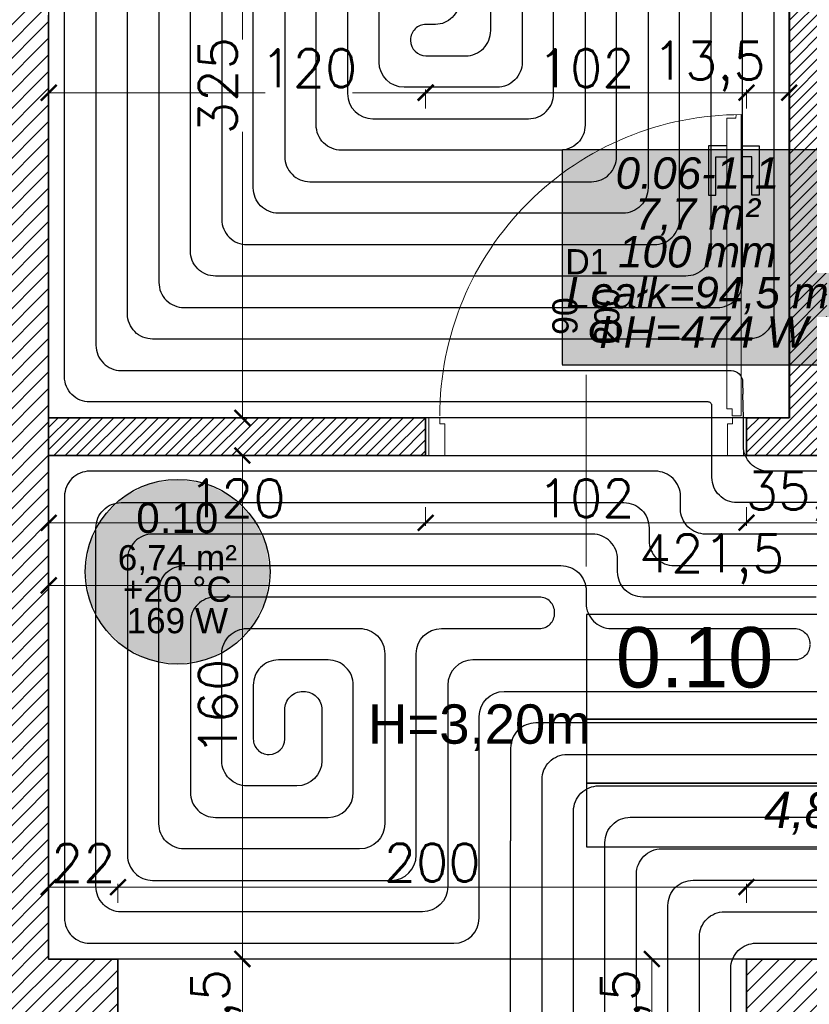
# Model space of a CAD drawing. Header units: millimetres. Extents: x -740 to 33545, y -26688 to 22494.
# Tile 178 of 256: x 11160 to 11411, y 10820 to 11133. Entities that reach past the tile are written whole.
import ezdxf
from ezdxf.enums import TextEntityAlignment as Align
from ezdxf.lldxf.tags import DXFTag

# ---------------------------------------------------------------- set-up
doc = ezdxf.new("R2010")
doc.units = ezdxf.units.MM
doc.header["$MEASUREMENT"] = 0
doc.linetypes.add('HIDDENX2', pattern=[0.1905, 0.127, -0.0635])
doc.layers.get('Defpoints').update_dxf_attribs({"color": 252})
for name, color, linetype, lineweight in [('A_istniejące ściany', 252, 'Continuous', 35), ('A_l.przerywana', 252, 'ICAD_ISO03W100', 9), ('A_opisy', 252, 'Continuous', 15), ('A_projektowane sciany', 252, 'Continuous', 35), ('l.przerywana', 252, 'ICAD_ISO03W100', 5), ('l.wypełnien', 252, 'Continuous', 5), ('Nowe_820-G Rysunki Obrazki_Nr_pióra__1', 252, 'Continuous', 13), ('wymiarowanie', 252, 'Continuous', 9)]:
    doc.layers.add(name, color=color, linetype=linetype, lineweight=lineweight)
for name, color, linetype, lineweight, true_color in [('IS_Heating_cooling floor', 7, 'HIDDENX2', 25, 0x008000), ('IS_Przyłącze (powrotne)', 5, 'Continuous', 25, 0x0000ff), ('IS_Przyłącze (zasilające)', 1, 'Continuous', 25, 0xff0000), ('IS_Room (Automatic)', 7, 'Continuous', 25, 0x000000), ('IS_Strefa podłóg', 7, 'Continuous', 25, 0x008000), ('IS_Wężownica OChP', 7, 'Continuous', 25, 0x800080)]:
    doc.layers.add(name, color=color, linetype=linetype, lineweight=lineweight, true_color=true_color)
doc.layers.add('stolarka', color=252, linetype='Continuous')
doc.layers.add('tabelki opis', color=252, linetype='Continuous')
doc.styles.add('Arial_____', font='arial.ttf')
doc.styles.add('Arial__I__', font='ariali.ttf')
doc.styles.add('styl2', font='simplex.shx')
doc.styles.add('STYL_AUTOMATYCZNY_6', font='arial.ttf', dxfattribs={"width": 0.9924})
tags = doc.linetypes.add('ICAD_ISO03W100', pattern=[30, 12, -18]).pattern_tags.tags
tags[6:7] = [DXFTag(74, 4), DXFTag(75, 0), DXFTag(340, '0'), DXFTag(46, 1.0), DXFTag(50, 0.0), DXFTag(44, 0.0), DXFTag(45, 0.0)]
tags[4:5] = [DXFTag(74, 4), DXFTag(75, 0), DXFTag(340, '0'), DXFTag(46, 1.0), DXFTag(50, 0.0), DXFTag(44, 0.0), DXFTag(45, 0.0)]
doc.dimstyles.new('Skala 1-50', dxfattribs={"dimtxt": 12, "dimasz": 5, "dimexe": 1, "dimexo": 1, "dimgap": 1.5, "dimtad": 1, "dimdec": 1, "dimrnd": 0.5, "dimtxsty": 'styl2', "dimblk": 'ARCHTICK', "dimcen": 5, "dimadec": 0, "dimazin": 0, "dimtfac": 1, "dimtdec": 1, "dimtmove": 1, "dimatfit": 3, "dimldrblk": 'ARCHTICK', "dimfxl": 0, "dimlwd": -1, "dimlwe": -1, "dimarcsym": 0})

# ---------------------------------------------------------------- blocks, each defined once
blk = doc.blocks.new('_ArchTick')
at = {"color": 0, "linetype": 'ByBlock', "const_width": 0.15}
blk.add_lwpolyline([(-0.5, -0.5), (0.5, 0.5)], dxfattribs=at)
blk = doc.blocks.new('*D1416')
at = {"layer": 'Defpoints', "color": 0}
for p in [(11278.07, 11331.32), (11231, 11006.32), (11278.07, 11006.32)]:
    blk.add_point(p, dxfattribs=at)
at = {"layer": 'wymiarowanie', "color": 0}
for p, q in [((11236, 11331.32), (11230, 11331.32)), ((11231, 11331.32), (11231, 11126.58)), ((11231, 11006.32), (11231, 11097.16)), ((11236, 11006.32), (11230, 11006.32))]:
    blk.add_line(p, q, dxfattribs=at)
at = {"layer": 'wymiarowanie', "color": 0, "xscale": 5, "yscale": 5, "zscale": 5}
for p, rotation in [((11231, 11331.32), 90), ((11231, 11006.32), 270)]:
    blk.add_blockref('_ArchTick', p, dxfattribs=dict(at, rotation=rotation))
at = {"layer": 'wymiarowanie', "color": 0, "insert": (11223.2, 11111.87), "char_height": 12, "attachment_point": 5, "rotation": 90, "style": 'styl2'}
blk.add_mtext('325', dxfattribs=at)
blk = doc.blocks.new('*D1424')
at = {"layer": 'Defpoints', "color": 0}
for p in [(11244.47, 10994.32), (11231, 10834.32), (11244.47, 10834.32)]:
    blk.add_point(p, dxfattribs=at)
at = {"layer": 'wymiarowanie', "color": 0}
for p, q in [((11236, 10994.32), (11230, 10994.32)), ((11231, 10994.32), (11231, 10834.32)), ((11236, 10834.32), (11230, 10834.32))]:
    blk.add_line(p, q, dxfattribs=at)
at = {"layer": 'wymiarowanie', "color": 0, "xscale": 5, "yscale": 5, "zscale": 5}
for p, rotation in [((11231, 10994.32), 90), ((11231, 10834.32), 270)]:
    blk.add_blockref('_ArchTick', p, dxfattribs=dict(at, rotation=rotation))
at = {"layer": 'wymiarowanie', "color": 0, "insert": (11223.2, 10914.32), "char_height": 12, "attachment_point": 5, "rotation": 90, "style": 'styl2'}
blk.add_mtext('160', dxfattribs=at)
blk = doc.blocks.new('*D2195')
at = {"layer": 'Defpoints', "color": 0}
for p in [(11219.65, 10834.32), (11219.65, 10791.99), (11231, 10791.99)]:
    blk.add_point(p, dxfattribs=at)
at = {"layer": 'wymiarowanie', "color": 0}
for p, q in [((11226, 10834.32), (11232, 10834.32)), ((11231, 10834.32), (11231, 10791.99)), ((11226, 10791.99), (11232, 10791.99))]:
    blk.add_line(p, q, dxfattribs=at)
at = {"layer": 'wymiarowanie', "color": 0, "xscale": 5, "yscale": 5, "zscale": 5}
for p, rotation in [((11231, 10834.32), 90), ((11231, 10791.99), 270)]:
    blk.add_blockref('_ArchTick', p, dxfattribs=dict(at, rotation=rotation))
at = {"layer": 'wymiarowanie', "color": 0, "insert": (11222.65, 10813.16), "char_height": 12, "attachment_point": 5, "rotation": 90, "style": 'styl2'}
blk.add_mtext('42,5', dxfattribs=at)
blk = doc.blocks.new('*D2674')
at = {"layer": 'Defpoints', "color": 0}
for p in [(11169.43, 10994.32), (11289.26, 10994.32), (11289.26, 10972.96)]:
    blk.add_point(p, dxfattribs=at)
at = {"layer": 'wymiarowanie', "color": 0}
for p, q in [((11169.43, 10977.96), (11169.43, 10971.96)), ((11289.26, 10977.96), (11289.26, 10971.96)), ((11169.43, 10972.96), (11289.26, 10972.96))]:
    blk.add_line(p, q, dxfattribs=at)
at = {"layer": 'wymiarowanie', "color": 0, "xscale": 5, "yscale": 5, "zscale": 5, "rotation": 180}
blk.add_blockref('_ArchTick', (11169.43, 10972.96), dxfattribs=at)
at = {"layer": 'wymiarowanie', "color": 0, "xscale": 5, "yscale": 5, "zscale": 5}
blk.add_blockref('_ArchTick', (11289.26, 10972.96), dxfattribs=at)
at = {"layer": 'wymiarowanie', "color": 0, "insert": (11229.35, 10980.76), "char_height": 12, "attachment_point": 5, "style": 'styl2'}
blk.add_mtext('120', dxfattribs=at)
blk = doc.blocks.new('*D2675')
at = {"layer": 'Defpoints', "color": 0}
for p in [(11289.26, 10994.32), (11391.26, 10994.32), (11391.26, 10972.96)]:
    blk.add_point(p, dxfattribs=at)
at = {"layer": 'wymiarowanie', "color": 0}
for p, q in [((11289.26, 10977.96), (11289.26, 10971.96)), ((11391.26, 10977.96), (11391.26, 10971.96)), ((11289.26, 10972.96), (11391.26, 10972.96))]:
    blk.add_line(p, q, dxfattribs=at)
at = {"layer": 'wymiarowanie', "color": 0, "xscale": 5, "yscale": 5, "zscale": 5, "rotation": 180}
blk.add_blockref('_ArchTick', (11289.26, 10972.96), dxfattribs=at)
at = {"layer": 'wymiarowanie', "color": 0, "xscale": 5, "yscale": 5, "zscale": 5}
blk.add_blockref('_ArchTick', (11391.26, 10972.96), dxfattribs=at)
at = {"layer": 'wymiarowanie', "color": 0, "insert": (11340.26, 10980.76), "char_height": 12, "attachment_point": 5, "style": 'styl2'}
blk.add_mtext('102', dxfattribs=at)
blk = doc.blocks.new('*D2676')
at = {"layer": 'Defpoints', "color": 0}
for p in [(11391.26, 10994.32), (11426.81, 10994.32), (11426.81, 10972.96)]:
    blk.add_point(p, dxfattribs=at)
at = {"layer": 'wymiarowanie', "color": 0}
for p, q in [((11391.26, 10977.96), (11391.26, 10971.96)), ((11426.81, 10977.96), (11426.81, 10971.96)), ((11391.26, 10972.96), (11426.81, 10972.96))]:
    blk.add_line(p, q, dxfattribs=at)
at = {"layer": 'wymiarowanie', "color": 0, "xscale": 5, "yscale": 5, "zscale": 5, "rotation": 180}
blk.add_blockref('_ArchTick', (11391.26, 10972.96), dxfattribs=at)
at = {"layer": 'wymiarowanie', "color": 0, "xscale": 5, "yscale": 5, "zscale": 5}
blk.add_blockref('_ArchTick', (11426.81, 10972.96), dxfattribs=at)
at = {"layer": 'wymiarowanie', "color": 0, "insert": (11409.03, 10981.3), "char_height": 12, "attachment_point": 5, "style": 'styl2'}
blk.add_mtext('35,5', dxfattribs=at)
blk = doc.blocks.new('*D2685')
at = {"layer": 'Defpoints', "color": 0}
for p in [(11169.43, 10984.32), (11590.93, 10977.96), (11590.93, 10953.07)]:
    blk.add_point(p, dxfattribs=at)
at = {"layer": 'wymiarowanie', "color": 0}
for p, q in [((11169.43, 10958.07), (11169.43, 10952.07)), ((11590.93, 10958.07), (11590.93, 10952.07)), ((11169.43, 10953.07), (11590.93, 10953.07))]:
    blk.add_line(p, q, dxfattribs=at)
at = {"layer": 'wymiarowanie', "color": 0, "xscale": 5, "yscale": 5, "zscale": 5, "rotation": 180}
blk.add_blockref('_ArchTick', (11169.43, 10953.07), dxfattribs=at)
at = {"layer": 'wymiarowanie', "color": 0, "xscale": 5, "yscale": 5, "zscale": 5}
blk.add_blockref('_ArchTick', (11590.93, 10953.07), dxfattribs=at)
at = {"layer": 'wymiarowanie', "color": 0, "insert": (11380.18, 10961.42), "char_height": 12, "attachment_point": 5, "style": 'styl2'}
blk.add_mtext('421,5', dxfattribs=at)
blk = doc.blocks.new('*D2687')
at = {"layer": 'Defpoints', "color": 0}
for p in [(11191.45, 10857.17), (11169.43, 10834.32), (11191.45, 10834.32)]:
    blk.add_point(p, dxfattribs=at)
at = {"layer": 'wymiarowanie', "color": 0}
for p, q in [((11169.43, 10852.17), (11169.43, 10858.17)), ((11191.45, 10852.17), (11191.45, 10858.17)), ((11169.43, 10857.17), (11191.45, 10857.17))]:
    blk.add_line(p, q, dxfattribs=at)
at = {"layer": 'wymiarowanie', "color": 0, "xscale": 5, "yscale": 5, "zscale": 5, "rotation": 180}
blk.add_blockref('_ArchTick', (11169.43, 10857.17), dxfattribs=at)
at = {"layer": 'wymiarowanie', "color": 0, "xscale": 5, "yscale": 5, "zscale": 5}
blk.add_blockref('_ArchTick', (11191.45, 10857.17), dxfattribs=at)
at = {"layer": 'wymiarowanie', "color": 0, "insert": (11180.44, 10864.82), "char_height": 12, "attachment_point": 5, "style": 'styl2'}
blk.add_mtext('22', dxfattribs=at)
blk = doc.blocks.new('*D2688')
at = {"layer": 'Defpoints', "color": 0}
for p in [(11391.26, 10857.17), (11191.45, 10834.32), (11391.26, 10834.32)]:
    blk.add_point(p, dxfattribs=at)
at = {"layer": 'wymiarowanie', "color": 0}
for p, q in [((11191.45, 10852.17), (11191.45, 10858.17)), ((11391.26, 10852.17), (11391.26, 10858.17)), ((11191.45, 10857.17), (11391.26, 10857.17))]:
    blk.add_line(p, q, dxfattribs=at)
at = {"layer": 'wymiarowanie', "color": 0, "xscale": 5, "yscale": 5, "zscale": 5, "rotation": 180}
blk.add_blockref('_ArchTick', (11191.45, 10857.17), dxfattribs=at)
at = {"layer": 'wymiarowanie', "color": 0, "xscale": 5, "yscale": 5, "zscale": 5}
blk.add_blockref('_ArchTick', (11391.26, 10857.17), dxfattribs=at)
at = {"layer": 'wymiarowanie', "color": 0, "insert": (11291.35, 10864.97), "char_height": 12, "attachment_point": 5, "style": 'styl2'}
blk.add_mtext('200', dxfattribs=at)
blk = doc.blocks.new('*D2689')
at = {"layer": 'Defpoints', "color": 0}
for p in [(11590.93, 10857.17), (11391.26, 10834.32), (11590.93, 10834.32)]:
    blk.add_point(p, dxfattribs=at)
at = {"layer": 'wymiarowanie', "color": 0}
for p, q in [((11391.26, 10852.17), (11391.26, 10858.17)), ((11590.93, 10852.17), (11590.93, 10858.17)), ((11391.26, 10857.17), (11590.93, 10857.17))]:
    blk.add_line(p, q, dxfattribs=at)
at = {"layer": 'wymiarowanie', "color": 0, "xscale": 5, "yscale": 5, "zscale": 5, "rotation": 180}
blk.add_blockref('_ArchTick', (11391.26, 10857.17), dxfattribs=at)
at = {"layer": 'wymiarowanie', "color": 0, "xscale": 5, "yscale": 5, "zscale": 5}
blk.add_blockref('_ArchTick', (11590.93, 10857.17), dxfattribs=at)
at = {"layer": 'wymiarowanie', "color": 0, "insert": (11491.09, 10865.52), "char_height": 12, "attachment_point": 5, "style": 'styl2'}
blk.add_mtext('199,5', dxfattribs=at)
blk = doc.blocks.new('*D2799')
at = {"layer": 'Defpoints', "color": 0}
for p in [(11391.26, 10834.32), (11361.18, 10791.99), (11391.26, 10791.99)]:
    blk.add_point(p, dxfattribs=at)
at = {"layer": 'wymiarowanie', "color": 0}
for p, q in [((11366.18, 10834.32), (11360.18, 10834.32)), ((11361.18, 10834.32), (11361.18, 10791.99)), ((11366.18, 10791.99), (11360.18, 10791.99))]:
    blk.add_line(p, q, dxfattribs=at)
at = {"layer": 'wymiarowanie', "color": 0, "xscale": 5, "yscale": 5, "zscale": 5}
for p, rotation in [((11361.18, 10834.32), 90), ((11361.18, 10791.99), 270)]:
    blk.add_blockref('_ArchTick', p, dxfattribs=dict(at, rotation=rotation))
at = {"layer": 'wymiarowanie', "color": 0, "insert": (11352.83, 10813.16), "char_height": 12, "attachment_point": 5, "rotation": 90, "style": 'styl2'}
blk.add_mtext('42,5', dxfattribs=at)
blk = doc.blocks.new('*D2826')
at = {"layer": 'Defpoints', "color": 0}
for p in [(11289.26, 11109.64), (11169.43, 11006.32), (11289.26, 11006.32)]:
    blk.add_point(p, dxfattribs=at)
at = {"layer": 'wymiarowanie', "color": 0}
for p, q in [((11169.43, 11104.64), (11169.43, 11110.64)), ((11169.43, 11109.64), (11238.22, 11109.64)), ((11289.26, 11109.64), (11266.06, 11109.64)), ((11289.26, 11104.64), (11289.26, 11110.64))]:
    blk.add_line(p, q, dxfattribs=at)
at = {"layer": 'wymiarowanie', "color": 0, "xscale": 5, "yscale": 5, "zscale": 5, "rotation": 180}
blk.add_blockref('_ArchTick', (11169.43, 11109.64), dxfattribs=at)
at = {"layer": 'wymiarowanie', "color": 0, "xscale": 5, "yscale": 5, "zscale": 5}
blk.add_blockref('_ArchTick', (11289.26, 11109.64), dxfattribs=at)
at = {"layer": 'wymiarowanie', "color": 0, "insert": (11252.14, 11117.44), "char_height": 12, "attachment_point": 5, "style": 'styl2'}
blk.add_mtext('120', dxfattribs=at)
blk = doc.blocks.new('*D2827')
at = {"layer": 'Defpoints', "color": 0}
for p in [(11391.26, 11109.64), (11289.26, 11006.32), (11391.26, 11006.32)]:
    blk.add_point(p, dxfattribs=at)
at = {"layer": 'wymiarowanie', "color": 0}
for p, q in [((11289.26, 11104.64), (11289.26, 11110.64)), ((11289.26, 11109.64), (11391.26, 11109.64)), ((11391.26, 11104.64), (11391.26, 11110.64))]:
    blk.add_line(p, q, dxfattribs=at)
at = {"layer": 'wymiarowanie', "color": 0, "xscale": 5, "yscale": 5, "zscale": 5, "rotation": 180}
blk.add_blockref('_ArchTick', (11289.26, 11109.64), dxfattribs=at)
at = {"layer": 'wymiarowanie', "color": 0, "xscale": 5, "yscale": 5, "zscale": 5}
blk.add_blockref('_ArchTick', (11391.26, 11109.64), dxfattribs=at)
at = {"layer": 'wymiarowanie', "color": 0, "insert": (11340.26, 11117.44), "char_height": 12, "attachment_point": 5, "style": 'styl2'}
blk.add_mtext('102', dxfattribs=at)
blk = doc.blocks.new('*D2828')
at = {"layer": 'Defpoints', "color": 0}
for p in [(11404.81, 11109.64), (11391.26, 11006.32), (11404.81, 11006.32)]:
    blk.add_point(p, dxfattribs=at)
at = {"layer": 'wymiarowanie', "color": 0}
for p, q in [((11391.26, 11104.64), (11391.26, 11110.64)), ((11391.26, 11109.64), (11404.81, 11109.64)), ((11404.81, 11104.64), (11404.81, 11110.64))]:
    blk.add_line(p, q, dxfattribs=at)
at = {"layer": 'wymiarowanie', "color": 0, "xscale": 5, "yscale": 5, "zscale": 5, "rotation": 180}
blk.add_blockref('_ArchTick', (11391.26, 11109.64), dxfattribs=at)
at = {"layer": 'wymiarowanie', "color": 0, "xscale": 5, "yscale": 5, "zscale": 5}
blk.add_blockref('_ArchTick', (11404.81, 11109.64), dxfattribs=at)
at = {"layer": 'wymiarowanie', "color": 0, "insert": (11379.38, 11117.98), "char_height": 12, "attachment_point": 5, "style": 'styl2'}
blk.add_mtext('13,5', dxfattribs=at)

msp = doc.modelspace()

# ---------------------------------------------------------------- hatches: boundary and pattern name
at = {"layer": 'IS_Room (Automatic)', "lineweight": 50, "true_color": 0xffffff, "transparency": 33554687}
msp.add_hatch(color=7, dxfattribs=at).paths.add_polyline_path([(11239.79, 10957.39), (11238.36, 10966.46), (11234.19, 10974.64), (11227.69, 10981.14), (11219.51, 10985.31), (11210.43, 10986.75), (11201.36, 10985.31), (11193.18, 10981.14), (11186.68, 10974.64), (11182.51, 10966.46), (11181.07, 10957.39), (11182.51, 10948.31), (11186.68, 10940.13), (11193.18, 10933.63), (11201.36, 10929.46), (11210.43, 10928.02), (11219.51, 10929.46), (11227.69, 10933.63), (11234.19, 10940.13), (11238.36, 10948.31)])
at = {"layer": 'l.wypełnien'}
h = msp.add_hatch(dxfattribs=at)
h.set_pattern_fill('ANSI31', color=256, scale=30, style=0)
h.paths.add_polyline_path([(11009.41, 10808.08), (11009.41, 10791.99), (11103.57, 10791.99), (11103.57, 10816.54), (11178.57, 10816.54), (11178.57, 10791.99), (11191.45, 10791.99), (11191.45, 10834.32), (11169.43, 10834.32), (11169.43, 11134.32), (11169.43, 11331.32), (11249.87, 11331.32), (11249.87, 11346.56), (11249.87, 11358.41), (11249.87, 11374.5), (11169.43, 11374.5), (11126.25, 11374.5), (11126.25, 11134.32), (11126.25, 10834.32), (11009.41, 10834.32), (11009.41, 10819.93)])
h.paths.add_polyline_path([(11404.81, 11374.5), (11404.81, 11331.32), (11602.93, 11331.32), (11602.93, 11374.5)])
h.paths.add_polyline_path([(10316.23, 10791.99), (10406.43, 10791.99), (10425.43, 10791.99), (10444.43, 10791.99), (10463.43, 10791.99), (10488.71, 10791.99), (10488.71, 10808.08), (10488.71, 10819.93), (10488.71, 10834.32), (10316.23, 10834.32)])
h.paths.add_polyline_path([(10717.86, 10791.99), (10854.47, 10791.99), (10854.47, 10834.32), (10717.86, 10834.32)])
h.paths.add_polyline_path([(10643.65, 10834.32), (10643.65, 10819.93), (10643.65, 10808.08), (10643.65, 10791.99), (10717.86, 10791.99), (10717.86, 10834.32)])
h.paths.add_polyline_path([(11757.87, 11374.5), (11757.87, 11331.32), (11799.42, 11331.32), (11799.42, 11374.5)])
h.paths.add_polyline_path([(10280.43, 10834.32), (10280.43, 10791.99), (10316.23, 10791.99), (10316.23, 10834.32)])
h = msp.add_hatch(dxfattribs=at)
h.set_pattern_fill('ANSI31', color=256, scale=30, style=0)
h.paths.add_polyline_path([(11391.26, 10402.52), (11391.26, 10359.34), (11839.15, 10359.34), (11839.15, 9782.76), (11774.02, 9782.76), (11774.02, 9765.83), (11774.02, 9754.82), (11774.02, 9739.58), (11839.15, 9739.58), (11882.33, 9739.58), (11882.33, 10522.75), (11866.24, 10522.75), (11854.39, 10522.75), (11839.15, 10522.75), (11839.15, 10402.52), (11426.82, 10402.52), (11426.82, 10552.38), (11401.42, 10552.38), (11401.42, 10402.52)])
h.paths.add_polyline_path([(11391.26, 10834.32), (11391.26, 10791.99), (11401.42, 10791.99), (11401.42, 10654.38), (11426.82, 10654.38), (11426.82, 10791.99), (11839.15, 10791.99), (11839.15, 10677.69), (11854.39, 10677.69), (11866.24, 10677.69), (11882.33, 10677.69), (11882.33, 11331.32), (11882.33, 11374.5), (11799.42, 11374.5), (11799.42, 11331.32), (11839.15, 11331.32), (11839.15, 10994.32), (11839.15, 10834.32), (11699.45, 10834.32), (11685.18, 10834.32), (11640.68, 10834.32), (11401.42, 10834.32)])
h.paths.add_polyline_path([(11477.62, 10806.38), (11477.62, 10819.93), (11497.94, 10819.93), (11497.94, 10806.38)], flags=16)
h.paths.add_polyline_path([(11438.67, 10819.93), (11438.67, 10806.38), (11457.3, 10806.38), (11457.3, 10819.93)], flags=16)
h.paths.add_polyline_path([(11429.29, 9739.58), (11429.29, 9782.76), (11384.13, 9782.76), (11384.13, 9739.58)])
h.paths.add_polyline_path([(11624.02, 9739.58), (11624.02, 9782.76), (11579.29, 9782.76), (11579.29, 9739.58)])
h = msp.add_hatch(dxfattribs=at)
h.set_pattern_fill('ANSI31', color=256, scale=20, style=0)
h.paths.add_polyline_path([(11528.81, 11006.32), (11528.81, 10994.32), (11590.93, 10994.32), (11590.93, 10984.32), (11602.93, 10984.32), (11602.93, 10994.32), (11616.93, 10994.32), (11616.93, 11006.32), (11602.93, 11006.32), (11602.93, 11114.32), (11839.15, 11114.32), (11839.15, 11126.32), (11590.93, 11126.32), (11590.93, 11006.32)])
h.paths.add_polyline_path([(11391.26, 10994.32), (11391.26, 11006.32), (11404.81, 11006.32), (11404.81, 11331.32), (11416.81, 11331.32), (11416.81, 11006.32), (11426.81, 11006.32), (11426.81, 10994.32)])
h.paths.add_polyline_path([(11708.93, 10994.32), (11708.93, 11006.32), (11839.15, 11006.32), (11839.15, 10994.32), (11734.93, 10994.32), (11734.93, 10984.32), (11722.93, 10984.32), (11722.93, 10994.32)])
h.paths.add_polyline_path([(11289.26, 10994.32), (11289.26, 11006.32), (11169.43, 11006.32), (11169.43, 10994.32)])
h.paths.add_polyline_path([(11734.93, 10834.32), (11734.93, 10892.32), (11722.93, 10892.32), (11722.93, 10834.32)])
h.paths.add_polyline_path([(11602.93, 10834.32), (11602.93, 10882.32), (11590.93, 10882.32), (11590.93, 10834.32)])

# ---------------------------------------------------------------- linework, layer by layer
at = {"layer": 'A_istniejące ściany'}
for points in [[(11169.43, 10834.32), (11169.43, 11134.32)], [(11169.43, 11134.32), (11169.43, 10834.32)], [(11191.45, 10834.32), (11169.43, 10834.32)], [(11191.45, 10791.99), (11191.45, 10834.32)], [(11391.26, 10791.99), (11391.26, 10834.32)], [(11699.45, 10834.32), (11401.42, 10834.32)]]:
    msp.add_lwpolyline(points, dxfattribs=at)
at = {"layer": 'A_istniejące ściany', "ltscale": 15}
msp.add_lwpolyline([(11391.26, 10834.32), (11401.42, 10834.32)], dxfattribs=at)
at = {"layer": 'A_l.przerywana', "ltscale": 0.3}
for points in [[(11289.26, 11006.32), (11289.26, 10994.32)], [(11391.26, 10994.32), (11391.26, 11006.32)]]:
    msp.add_lwpolyline(points, dxfattribs=at)
msp.add_lwpolyline([(11289.26, 10994.32), (11289.26, 11006.32), (11391.26, 11006.32), (11391.26, 10994.32)], close=True, dxfattribs=at)
at = {"layer": 'A_opisy'}
msp.add_line((11340.26, 10959.04), (11340.26, 11024.04), dxfattribs=at)
at = {"layer": 'A_opisy', "ltscale": 0.3}
for points in [[(11327.26, 11050.04), (11327.26, 11024.04), (11340.26, 11024.04), (11340.26, 11050.04)], [(11340.26, 11050.04), (11340.26, 11024.04), (11353.26, 11024.04), (11353.26, 11050.04)]]:
    msp.add_lwpolyline(points, close=True, dxfattribs=at)
at = {"layer": 'A_projektowane sciany'}
for p, q in [((11404.81, 11331.32), (11404.81, 11006.32)), ((11289.26, 11006.32), (11169.43, 11006.32)), ((11289.26, 11006.32), (11289.26, 10994.32)), ((11404.81, 11006.32), (11391.26, 11006.32)), ((11391.26, 11006.32), (11391.26, 10994.32)), ((11289.26, 10994.32), (11169.43, 10994.32)), ((11426.81, 10994.32), (11391.26, 10994.32))]:
    msp.add_line(p, q, dxfattribs=at)
at = {"layer": 'IS_Przyłącze (powrotne)', "color": 132, "true_color": 0x00c8c8, "transparency": 33554687}
msp.add_lwpolyline([(11346.27, 10752), (11346.27, 10871.35, -0.414214), (11354.27, 10879.35), (11539.57, 10879.35, 0.418674), (11547.57, 10887.47), (11546.44, 10961.47, 0.409767), (11538.44, 10969.35), (11469.42, 10969.35, -0.414214), (11461.42, 10977.35), (11461.42, 10981.35, 0.414214), (11453.42, 10989.35), (11398.27, 10989.35, -0.414214), (11390.27, 10997.35), (11390.27, 11006.31), (11390.11, 11013.85)], format="xyb", dxfattribs=at)
at = {"layer": 'IS_Przyłącze (powrotne)', "color": 9, "true_color": 0xc8c8c8, "transparency": 33554687}
msp.add_lwpolyline([(11347.47, 10468.52), (11347.47, 10532.36, 0.417763), (11342.07, 10537.69), (11341.85, 10537.69, -0.417763), (11336.45, 10543.03), (11336.45, 10634.42, -0.414214), (11344.45, 10642.42), (11368.45, 10642.42, 0.414214), (11376.45, 10650.42), (11376.45, 10762.03, 0.414214), (11371.46, 10767.02), (11371.26, 10767.02, -0.414214), (11366.27, 10772), (11366.27, 10851.35, -0.414214), (11374.27, 10859.35), (11559.87, 10859.35, 0.418674), (11567.87, 10867.47), (11566.14, 10981.47, 0.409767), (11558.14, 10989.35), (11489.42, 10989.35, -0.414214), (11481.42, 10997.35), (11481.42, 11006.35), (11481.42, 11008.85)], format="xyb", dxfattribs=at)
at = {"layer": 'IS_Przyłącze (powrotne)', "color": 12, "true_color": 0xc80000, "transparency": 33554687, "extrusion": (0, 0, -1)}
msp.add_lwpolyline([(-11352.47, 10433.54), (-11352.47, 10465.84, 0.424074), (-11354.42, 10467.73, -0.424074), (-11356.45, 10469.61), (-11356.45, 10614.42, 0.414214), (-11364.45, 10622.42), (-11388.45, 10622.42, -0.414214), (-11396.45, 10630.42), (-11396.45, 10782.03, -0.414214), (-11391.46, 10787.02), (-11391.26, 10787.02, 0.414214), (-11386.27, 10792), (-11386.27, 10831.35, 0.414214), (-11394.27, 10839.35), (-11580.18, 10839.35, -0.418674), (-11588.18, 10847.47), (-11587, 10925.11, 0.425797), (-11594.75, 10932.79), (-11602.93, 10932.59), (-11605.45, 10932.59)], format="xyb", dxfattribs=at)
at = {"layer": 'IS_Przyłącze (powrotne)', "color": 212, "true_color": 0xc800c8, "transparency": 33554687, "extrusion": (0, 0, -1)}
msp.add_lwpolyline([(-11316.96, 10497.62), (-11304.47, 10497.58, 0.415166), (-11296.45, 10505.58), (-11296.45, 10674.42, 0.414214), (-11304.45, 10682.42), (-11328.45, 10682.42, -0.414214), (-11336.45, 10690.42), (-11336.45, 10722.03, -0.414214), (-11331.46, 10727.02), (-11331.26, 10727.02, 0.414214), (-11326.27, 10732), (-11326.27, 10834.33), (-11326.27, 10866.84)], format="xyb", dxfattribs=at)
at = {"layer": 'IS_Przyłącze (zasilające)', "color": 9, "true_color": 0xc8c8c8, "transparency": 33554687}
msp.add_lwpolyline([(11344.97, 10463.51), (11344.97, 10519.67, 0.416325), (11336.91, 10527.67), (11334.5, 10527.65, -0.416325), (11326.45, 10535.65), (11326.45, 10644.42, -0.414214), (11334.45, 10652.42), (11358.45, 10652.42, 0.414214), (11366.45, 10660.42), (11366.45, 10752.03, 0.414214), (11361.46, 10757.02), (11361.26, 10757.02, -0.414214), (11356.27, 10762), (11356.27, 10861.35, -0.414214), (11364.27, 10869.35), (11549.72, 10869.35, 0.418674), (11557.72, 10877.47), (11556.29, 10971.47, 0.409767), (11548.29, 10979.35), (11479.42, 10979.35, -0.414214), (11471.42, 10987.35), (11471.42, 11006.35), (11471.42, 11013.85)], format="xyb", dxfattribs=at)
at = {"layer": 'IS_Przyłącze (zasilające)', "color": 132, "true_color": 0x00c8c8, "transparency": 33554687}
msp.add_lwpolyline([(11336.27, 10742), (11336.27, 10881.35, -0.414214), (11344.27, 10889.35), (11529.41, 10889.35, 0.418674), (11537.41, 10897.47), (11536.59, 10951.47, 0.409767), (11528.59, 10959.35), (11459.42, 10959.35, -0.414214), (11451.42, 10967.35), (11451.42, 10971.35, 0.414214), (11443.42, 10979.35), (11388.27, 10979.35, -0.414214), (11380.27, 10987.35), (11380.27, 11006.35), (11380.27, 11008.85)], format="xyb", dxfattribs=at)
at = {"layer": 'IS_Przyłącze (zasilające)', "color": 12, "true_color": 0xc80000, "transparency": 33554687, "extrusion": (0, 0, -1)}
msp.add_lwpolyline([(-11348.21, 10547.79), (-11347.31, 10547.75, 0.425341), (-11346.45, 10548.58), (-11346.45, 10624.42, 0.414214), (-11354.45, 10632.42), (-11378.45, 10632.42, -0.414214), (-11386.45, 10640.42), (-11386.45, 10772.03, -0.414214), (-11381.46, 10777.02), (-11381.26, 10777.02, 0.414214), (-11376.27, 10782), (-11376.27, 10841.35, 0.414214), (-11384.27, 10849.35), (-11570.03, 10849.35, -0.418674), (-11578.03, 10857.47), (-11576.85, 10934.91, 0.425813), (-11585.04, 10943.03), (-11602.9, 10942.59), (-11610.45, 10942.59)], format="xyb", dxfattribs=at)
at = {"layer": 'IS_Przyłącze (zasilające)', "color": 212, "true_color": 0xc800c8, "transparency": 33554687, "extrusion": (0, 0, -1)}
msp.add_lwpolyline([(-11310.71, 10487.61), (-11294.47, 10487.57, 0.415019), (-11286.45, 10495.57), (-11286.45, 10684.42, 0.414214), (-11294.45, 10692.42), (-11318.45, 10692.42, -0.414214), (-11326.45, 10700.42), (-11326.45, 10712.03, -0.414214), (-11321.46, 10717.02), (-11321.26, 10717.02, 0.414214), (-11316.27, 10722), (-11316.27, 10834.32), (-11316.27, 10871.84)], format="xyb", dxfattribs=at)
at = {"layer": 'IS_Room (Automatic)'}
msp.add_circle((11210.43, 10957.39), 29.36, dxfattribs=at)
at = {"layer": 'IS_Strefa podłóg', "extrusion": (0, 0, -1)}
msp.add_lwpolyline([(-11169.47, 10834.32), (-11169.47, 10994.35), (-11590.95, 10994.35), (-11590.95, 10834.34)], close=True, dxfattribs=at)
at = {"layer": 'IS_Wężownica OChP', "color": 132, "true_color": 0x00c8c8, "transparency": 33554687}
for points in [[(11359.95, 11278.32), (11359.95, 11079.35, -0.414214), (11351.95, 11071.35), (11242.47, 11071.35, -0.414214), (11234.47, 11079.35), (11234.47, 11258.32, -0.414213)], [(11244.47, 11248.32), (11244.47, 11089.35, 0.414214), (11252.47, 11081.35), (11341.95, 11081.35, 0.414214), (11349.95, 11089.35), (11349.95, 11268.32, 0.414214)], [(11339.95, 11258.32), (11339.95, 11099.35, -0.414214), (11331.95, 11091.35), (11262.47, 11091.35, -0.414214), (11254.47, 11099.35), (11254.47, 11238.32, -0.414214)], [(11264.47, 11228.32), (11264.47, 11109.35, 0.414213), (11272.47, 11101.35), (11321.95, 11101.35, 0.414214), (11329.95, 11109.35), (11329.95, 11248.32, 0.414214)], [(11319.95, 11238.32), (11319.95, 11119.35, -0.414214), (11311.95, 11111.35), (11282.47, 11111.35, -0.414213), (11274.47, 11119.35), (11274.47, 11218.32, -0.414214)], [(11299.95, 11138.93, -0.414214), (11292.36, 11131.35), (11289.37, 11131.35, 0.414214), (11284.47, 11126.45), (11284.47, 11126.25, 0.414213), (11289.37, 11121.35), (11301.95, 11121.35, 0.414214), (11309.95, 11129.35), (11309.95, 11228.32, 0.414214)]]:
    msp.add_lwpolyline(points, format="xyb", dxfattribs=at)
at = {"layer": 'IS_Wężownica OChP', "color": 212, "true_color": 0xc800c8, "transparency": 33554687, "extrusion": (0, 0, -1)}
for points in [[(-11433.42, 10969.35), (-11378.27, 10969.35, 0.414214), (-11370.27, 10977.35), (-11370.27, 10981.35, -0.414214), (-11362.27, 10989.35), (-11182.47, 10989.35, -0.414214), (-11174.47, 10981.35), (-11174.47, 10847.32, -0.414227), (-11182.47, 10839.32), (-11298.27, 10839.32, -0.414199), (-11306.27, 10847.32), (-11306.27, 10911.35, 0.414213), (-11314.27, 10919.35), (-11502.18, 10919.35, -0.418673)], [(-11411.42, 10934.25, 0.414214), (-11406.52, 10929.35), (-11304.27, 10929.35, -0.414211), (-11296.27, 10921.35), (-11296.27, 10857.32, 0.414196), (-11288.27, 10849.32), (-11192.47, 10849.32, 0.414228), (-11184.47, 10857.32), (-11184.47, 10971.35, 0.414214), (-11192.47, 10979.35), (-11352.27, 10979.35, 0.414214), (-11360.27, 10971.35), (-11360.27, 10967.35, -0.414214), (-11368.27, 10959.35), (-11423.42, 10959.35, 0.414214)], [(-11413.42, 10949.35), (-11358.27, 10949.35, 0.414214), (-11350.27, 10957.35), (-11350.27, 10961.35, -0.414214), (-11342.27, 10969.35), (-11202.47, 10969.35, -0.414214), (-11194.47, 10961.35), (-11194.47, 10867.32, -0.414227), (-11202.47, 10859.32), (-11278.27, 10859.32, -0.414196), (-11286.27, 10867.32), (-11286.27, 10931.35, 0.414209), (-11294.27, 10939.35), (-11325.37, 10939.35, -0.414214), (-11330.27, 10944.25), (-11330.27, 10944.45, -0.414214), (-11325.37, 10949.35), (-11222.47, 10949.35, -0.414214), (-11214.47, 10941.35), (-11214.47, 10887.32, -0.414226), (-11222.47, 10879.32), (-11258.27, 10879.32, -0.414188), (-11266.27, 10887.32), (-11266.27, 10921.35, -0.414226), (-11258.27, 10929.35), (-11242.47, 10929.35, -0.414214), (-11234.47, 10921.35), (-11234.47, 10904.22, -0.414227), (-11239.37, 10899.32), (-11239.57, 10899.32, -0.414207), (-11244.47, 10904.22), (-11244.47, 10913.57, 0.41422), (-11250.25, 10919.35), (-11250.49, 10919.35, 0.414239), (-11256.27, 10913.57), (-11256.27, 10897.32, 0.414175), (-11248.27, 10889.32), (-11232.47, 10889.32, 0.414227), (-11224.47, 10897.32), (-11224.47, 10931.35, 0.414214), (-11232.47, 10939.35), (-11268.27, 10939.35, 0.414221), (-11276.27, 10931.35), (-11276.27, 10877.32, 0.414194), (-11268.27, 10869.32), (-11212.47, 10869.32, 0.414226), (-11204.47, 10877.32), (-11204.47, 10951.35, 0.414214), (-11212.47, 10959.35), (-11332.27, 10959.35, 0.414214), (-11340.27, 10951.35), (-11340.27, 10947.35, -0.414214), (-11348.27, 10939.35), (-11406.52, 10939.35, 0.414214), (-11411.42, 10934.45)], [(-11509.11, 10909.35), (-11324.27, 10909.35, -0.414214), (-11316.27, 10901.35), (-11316.27, 10871.84)], [(-11326.27, 10866.84), (-11326.27, 10891.35, 0.414214), (-11334.27, 10899.35), (-11519.26, 10899.35, -0.418675)]]:
    msp.add_lwpolyline(points, format="xyb", dxfattribs=at)
at = {"layer": 'l.przerywana', "ltscale": 0.3}
msp.add_lwpolyline([(11191.45, 10834.32), (11391.26, 10834.32), (11391.26, 10791.99), (11191.45, 10791.99)], close=True, dxfattribs=at)
at = {"layer": 'stolarka', "lineweight": 9}
for points in [[(11386.72, 11006.9), (11389.51, 11006.9), (11389.51, 11102.67), (11388.01, 11102.65), (11387.83, 11101.51), (11384.98, 11101.51), (11384.98, 11009.2), (11386.72, 11009.2), (11386.72, 11006.9)], [(11295.31, 11004.35), (11293.79, 11004.35), (11293.79, 11006.32), (11290.26, 11006.32), (11290.26, 10994.32), (11295.31, 10994.32), (11295.31, 11004.35)], [(11385.26, 11004.35), (11386.77, 11004.35), (11386.77, 11006.32), (11390.31, 11006.32), (11390.31, 10994.32), (11385.26, 10994.32), (11385.26, 11004.35)]]:
    msp.add_lwpolyline(points, dxfattribs=at)
at = {"layer": 'stolarka'}
for points in [[(11384.98, 11092.75), (11379.18, 11092.75), (11379.18, 11077.09), (11381.5, 11077.09), (11381.5, 11089.27), (11384.98, 11089.27)], [(11389.51, 11092.75), (11395.31, 11092.75), (11395.31, 11077.09), (11392.99, 11077.09), (11392.99, 11089.27), (11389.51, 11089.27)]]:
    msp.add_lwpolyline(points, dxfattribs=at)
at = {"layer": 'stolarka', "linetype": 'ICAD_ISO03W100', "lineweight": 13, "ltscale": 0.3}
msp.add_arc((11389.51, 11006.9), 95.77, 89.9469, 179.9997, dxfattribs=at)
at = {"layer": 'tabelki opis'}
for points in [[(11423.57, 10943.78), (11340.41, 10943.78), (11340.41, 10910.51), (11423.57, 10910.51), (11423.57, 10943.78)], [(11340.41, 10890.24), (11505.14, 10890.24), (11505.14, 10910.51), (11340.41, 10910.51), (11340.41, 10890.24)], [(11340.41, 10869.96), (11505.14, 10869.96), (11505.14, 10890.24), (11340.41, 10890.24), (11340.41, 10869.96)]]:
    msp.add_lwpolyline(points, dxfattribs=at)

# ---------------------------------------------------------------- texts
at = {"layer": 'IS_Heating_cooling floor', "style": 'Arial__I__'}
msp.add_text('0.06-1-1', height=10, dxfattribs=at).set_placement((11375.65, 11076.09), align=Align.BOTTOM_CENTER)
at = {"layer": 'IS_Room (Automatic)', "style": 'Arial_____'}
msp.add_text('0.10', height=9.6, dxfattribs=at).set_placement((11210.32, 10966.85), align=Align.BOTTOM_CENTER)
for s, p in [('6,74 m²', (11210.32, 10961.85)), ('+20 °C', (11210.32, 10951.85)), ('169 W', (11210.32, 10941.85))]:
    msp.add_text(s, height=8, dxfattribs=at).set_placement(p, align=Align.MIDDLE_CENTER)
at = {"layer": 'Nowe_820-G Rysunki Obrazki_Nr_pióra__1', "linetype": 'Continuous', "lineweight": 13, "insert": (11270.94, 10900.42), "char_height": 12.5, "attachment_point": 7, "style": 'STYL_AUTOMATYCZNY_6'}
msp.add_mtext('\\A1;{\\pql;\\fArial|b0|i0|c238|p0;\\W0.992400;H=3,20m}', dxfattribs=at)
at = {"layer": 'tabelki opis', "attachment_point": 1}
for s, insert, char_height, width in [('{\\fCentury Gothic|b0|i0|c238|p34;0.10}', (11349.74, 10939.82), 19.2, 56.7), ('{\\fCentury Gothic|b0|i1|c238|p34;4,82 m²}', (11396.87, 10887.47), 11.52, 68.7387)]:
    msp.add_mtext(s, dxfattribs=dict(at, insert=insert, char_height=char_height, width=width))

# ---------------------------------------------------------------- dimensions: what is measured, and where the dimension line sits
at = {"layer": 'wymiarowanie'}
dim = msp.add_linear_dim(base=(11231, 11006.32), p1=(11278.07, 11331.32), p2=(11278.07, 11006.32), angle=90, dimstyle='Skala 1-50', dxfattribs=at)
dim.commit()
dim.dimension.update_dxf_attribs({"geometry": '*D1416', "text_midpoint": (11231, 11111.87), "dimtype": 160})
for base, p1, p2, picture, middle in [((11289.26, 11109.64), (11169.43, 11006.32), (11289.26, 11006.32), '*D2826', (11252.14, 11109.64)), ((11404.8055, 11109.6353), (11391.2588, 11006.3229), (11404.8055, 11006.3229), '*D2828', (11379.3804, 11109.6353))]:
    dim = msp.add_linear_dim(base=base, p1=p1, p2=p2, dimstyle='Skala 1-50', dxfattribs=at)
    dim.commit()
    dim.dimension.update_dxf_attribs({"geometry": picture, "text_midpoint": middle, "dimtype": 160})
for base, p1, p2, picture, middle in [((11231, 10834.32), (11244.47, 10994.32), (11244.47, 10834.32), '*D1424', (11223.2, 10914.32)), ((11231, 10791.99), (11219.65, 10834.32), (11219.65, 10791.99), '*D2195', (11222.65, 10813.16)), ((11361.18, 10791.99), (11391.26, 10834.32), (11391.26, 10791.99), '*D2799', (11352.83, 10813.16))]:
    dim = msp.add_linear_dim(base=base, p1=p1, p2=p2, angle=90, dimstyle='Skala 1-50', dxfattribs=at)
    dim.commit()
    dim.dimension.update_dxf_attribs({"geometry": picture, "text_midpoint": middle})
for base, p1, p2, picture, middle in [((11289.26, 10972.96), (11169.43, 10994.32), (11289.26, 10994.32), '*D2674', (11229.35, 10980.76)), ((11391.26, 10972.96), (11289.26, 10994.32), (11391.26, 10994.32), '*D2675', (11340.26, 10980.76)), ((11426.8055, 10972.9553), (11391.2588, 10994.3229), (11426.8055, 10994.3229), '*D2676', (11409.0321, 10981.3013)), ((11590.93, 10953.07), (11169.43, 10984.32), (11590.93, 10977.96), '*D2685', (11380.18, 10961.42)), ((11191.45, 10857.17), (11169.43, 10834.32), (11191.45, 10834.32), '*D2687', (11180.44, 10864.82)), ((11391.26, 10857.17), (11191.45, 10834.32), (11391.26, 10834.32), '*D2688', (11291.35, 10864.97)), ((11590.93, 10857.17), (11391.26, 10834.32), (11590.93, 10834.32), '*D2689', (11491.09, 10865.52))]:
    dim = msp.add_linear_dim(base=base, p1=p1, p2=p2, dimstyle='Skala 1-50', dxfattribs=at)
    dim.commit()
    dim.dimension.update_dxf_attribs({"geometry": picture, "text_midpoint": middle})

# ---------------------------------------------------------------- next in the draw order: texts
at = {"layer": 'A_opisy', "ltscale": 0.3, "insert": (11340.26, 11037.04), "char_height": 8, "width": 26, "attachment_point": 5, "rotation": 90, "bg_fill": 2}
msp.add_mtext('\\pi3.19200;{\\fCentury Gothic|b0|i0|c238|p0;90}\\P{\\fCentury Gothic|b0|i0|c238|p0;200}', dxfattribs=at)

# ---------------------------------------------------------------- next in the draw order: linework, layer by layer
at = {"layer": 'A_opisy', "lineweight": 30, "ltscale": 0.3}
msp.add_lwpolyline([(11327.26, 11063.04), (11353.26, 11063.04), (11353.26, 11050.04), (11327.26, 11050.04)], close=True, dxfattribs=at)

# ---------------------------------------------------------------- next in the draw order: texts
at = {"layer": 'IS_Heating_cooling floor', "style": 'Arial__I__'}
msp.add_text('ΦH=474 W', height=10, dxfattribs=at).set_placement((11375.65, 11038.59), align=Align.TOP_CENTER)

# ---------------------------------------------------------------- next in the draw order: texts
at = {"layer": 'A_opisy', "ltscale": 0.3, "insert": (11340.52, 11055.92), "char_height": 8, "width": 26, "attachment_point": 5, "bg_fill": 2}
msp.add_mtext('{\\fCentury Gothic|b0|i0|c238|p0;D1}', dxfattribs=at)

# ---------------------------------------------------------------- next in the draw order: hatches: boundary and pattern name
at = {"layer": 'IS_Heating_cooling floor', "lineweight": 50, "true_color": 0xffffff, "transparency": 33554687}
msp.add_hatch(color=7, dxfattribs=at).paths.add_polyline_path([(11332.65, 11023.2), (11418.92, 11023.2), (11418.92, 11091.51), (11332.65, 11091.51)])

# ---------------------------------------------------------------- next in the draw order: linework, layer by layer
at = {"layer": 'IS_Heating_cooling floor'}
msp.add_lwpolyline([(11332.65, 11023.2), (11418.92, 11023.2), (11418.92, 11091.51), (11332.65, 11091.51)], close=True, dxfattribs=at)
at = {"layer": 'IS_Strefa podłóg', "extrusion": (0, 0, -1)}
msp.add_lwpolyline([(-11404.95, 11006.35), (-11169.47, 11006.35), (-11169.47, 11331.32), (-11404.95, 11331.32)], close=True, dxfattribs=at)
at = {"layer": 'IS_Wężownica OChP', "color": 132, "true_color": 0x00c8c8, "transparency": 33554687}
for points in [[(11380.27, 11008.85), (11380.27, 11010.13, 0.414214), (11379.05, 11011.35), (11182.47, 11011.35, -0.414214), (11174.47, 11019.35), (11174.47, 11318.32, -0.414214)], [(11399.95, 11318.32), (11399.95, 11039.35, -0.414214), (11391.95, 11031.35), (11202.47, 11031.35, -0.414214), (11194.47, 11039.35), (11194.47, 11298.32, -0.414213)], [(11184.47, 11308.32), (11184.47, 11029.35, 0.414214), (11192.47, 11021.35), (11386.35, 11021.35, -0.407882), (11390.02, 11017.75), (11390.11, 11013.85)], [(11204.47, 11288.32), (11204.47, 11049.35, 0.414214), (11212.47, 11041.35), (11381.95, 11041.35, 0.414214), (11389.95, 11049.35), (11389.95, 11308.32, 0.414214)], [(11379.95, 11298.32), (11379.95, 11059.35, -0.414214), (11371.95, 11051.35), (11222.47, 11051.35, -0.414214), (11214.47, 11059.35), (11214.47, 11278.32, -0.414214)], [(11224.47, 11268.32), (11224.47, 11069.35, 0.414214), (11232.47, 11061.35), (11361.95, 11061.35, 0.414214), (11369.95, 11069.35), (11369.95, 11288.32, 0.414214)]]:
    msp.add_lwpolyline(points, format="xyb", dxfattribs=at)

# ---------------------------------------------------------------- next in the draw order: texts
at = {"layer": 'IS_Heating_cooling floor', "style": 'Arial__I__'}
for s, p in [('7,7 m²', (11375.65, 11071.09)), ('Lcałk=94,5 m', (11375.65, 11046.09))]:
    msp.add_text(s, height=10, dxfattribs=at).set_placement(p, align=Align.MIDDLE_CENTER)
msp.add_text('100 mm', height=10, dxfattribs=at).set_placement((11375.65, 11051.09), align=Align.BOTTOM_CENTER)

# ---------------------------------------------------------------- next in the draw order: dimensions: what is measured, and where the dimension line sits
at = {"layer": 'wymiarowanie'}
dim = msp.add_linear_dim(base=(11391.26, 11109.64), p1=(11289.26, 11006.32), p2=(11391.26, 11006.32), dimstyle='Skala 1-50', dxfattribs=at)
dim.commit()
dim.dimension.update_dxf_attribs({"geometry": '*D2827', "text_midpoint": (11340.26, 11117.44)})

doc.saveas('drawing.dxf')
